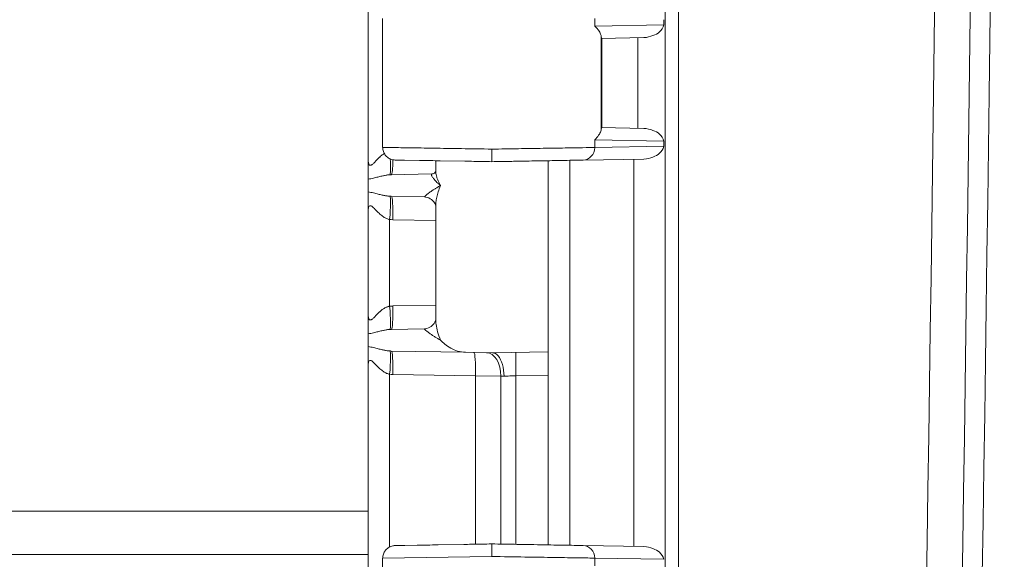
# Model space of a CAD drawing. Header units: inches. Extents: x 0 to 153, y 3 to 96.
# Tile 28 of 132: x 30 to 32.73, y 44.5 to 46. Entities that reach past the tile are written whole.
import ezdxf

# ---------------------------------------------------------------- set-up
doc = ezdxf.new("R2010")
doc.units = ezdxf.units.IN
doc.header["$LTSCALE"] = 4.5
doc.header["$MEASUREMENT"] = 0
doc.layers.add('Visible (ANSI)', color=7, linetype='Continuous', lineweight=18)
doc.layers.add('Visible Narrow (ANSI)', color=7, linetype='Continuous', lineweight=5)

msp = doc.modelspace()

# ---------------------------------------------------------------- linework, layer by layer
at = {"layer": 'Visible (ANSI)'}
for p, q in [((31.7914, 62.758), (31.7914, 41.8928)), ((30.9664, 46.5418), (30.9664, 45.609)), ((31.0064, 46.0044), (31.0064, 45.6463)), ((31.6143, 45.9494), (31.7324, 45.9515)), ((31.6143, 45.7013), (31.7323, 45.6993)), ((31.5634, 45.6111), (31.7324, 45.614)), ((31.0443, 45.6113), (31.0408, 45.6113)), ((31.0443, 45.6113), (31.0667, 45.6109)), ((31.0667, 45.6109), (31.0627, 45.611)), ((31.1084, 45.6102), (31.0667, 45.6109)), ((31.1539, 45.5798), (31.1539, 45.6094)), ((31.2352, 45.6079), (31.1661, 45.6092)), ((31.4664, 45.5973), (31.4664, 45.6094)), ((31.4664, 45.5973), (31.4664, 45.5727)), ((31.5264, 45.6104), (31.5264, 44.5404)), ((31.0303, 45.5705), (31.1431, 45.5725)), ((31.1539, 45.5798), (31.1539, 45.5798)), ((31.4664, 45.5727), (31.4664, 45.0781)), ((30.9664, 45.5226), (30.9664, 45.5582)), ((31.1223, 45.5087), (31.0303, 45.5103)), ((31.1539, 45.1683), (31.1539, 45.4825)), ((30.9664, 45.4718), (30.9664, 45.179)), ((30.9664, 45.0926), (30.9664, 45.1282)), ((31.0303, 45.1405), (31.1223, 45.1421)), ((31.0303, 45.0803), (31.2368, 45.0767)), ((31.2368, 45.0767), (31.3114, 45.0754)), ((31.3114, 45.0754), (31.4664, 45.0781)), ((31.4664, 45.0781), (31.4664, 45.0131)), ((30.9664, 45.0418), (30.9664, 44.109)), ((31.4664, 44.5414), (31.4664, 45.0131)), ((31.0677, 44.5399), (31.0408, 44.5394)), ((31.0408, 44.5394), (31.0524, 44.5396)), ((31.0677, 44.5399), (31.1022, 44.5405)), ((31.1608, 44.5415), (31.2321, 44.5428)), ((31.5634, 44.5397), (31.7324, 44.5368)), ((31.0064, 44.5044), (31.0064, 44.5044)), ((31.0064, 44.5044), (31.0064, 44.1463))]:
    msp.add_line(p, q, dxfattribs=at)
msp.add_arc((-473.7436, 52.3254), 506.4775, 358.925196, 1.074804, dxfattribs=at)
for centre, major_axis, ratio, start_param, end_param in [((31.6143, 45.9845), (0, 0.035), 0.020741, 2.638132, 3.141962), ((31.6143, 45.6663), (0, 0.035), 0.020741, 6.282816, 6.786646), ((31.1426, 45.5974), (0.0004, -0.025), 0.924559, 0.000003, 0.000047), ((31.1211, 45.2071), (0.0011, -0.065), 0.854416, 0.000137, 0.000324)]:
    msp.add_ellipse(centre, major_axis=major_axis, ratio=ratio, start_param=start_param, end_param=end_param, dxfattribs=at)
for points, knots in [([(31.6139, 45.9538), (31.6139, 45.9557), (31.6133, 45.9582), (31.6094, 45.9676), (31.6035, 45.9759), (31.5956, 45.9836)], [-0.2597274, -0.2597274, -0.2597274, -0.2597274, -0.1837213, -0.1837213, 0, 0, 0, 0]), ([(31.7324, 45.9515), (31.7416, 45.9517), (31.7585, 45.9571), (31.7765, 45.9654), (31.7856, 45.9788), (31.7878, 45.9869)], [0, 0, 0, 0, 0.3333333, 0.6666667, 0.9997512, 0.9997512, 0.9997512, 0.9997512]), ([(31.5956, 45.6672), (31.604, 45.6754), (31.6105, 45.6852), (31.6134, 45.6935), (31.6138, 45.6954), (31.6139, 45.697)], [-1.1191106, -1.1191106, -1.1191106, -1.1191106, -0.9214246, -0.9214246, -0.8602004, -0.8602004, -0.8602004, -0.8602004]), ([(31.7878, 45.6639), (31.7856, 45.6719), (31.7764, 45.6854), (31.7585, 45.6937), (31.7415, 45.6991), (31.7323, 45.6993)], [0.0002488, 0.0002488, 0.0002488, 0.0002488, 0.3333333, 0.6666667, 0.9992589, 0.9992589, 0.9992589, 0.9992589]), ([(31.0408, 45.6113), (31.0394, 45.6114), (31.0379, 45.6115), (31.0351, 45.6119), (31.0336, 45.6122), (31.0286, 45.6136), (31.0251, 45.6152), (31.0188, 45.6194), (31.0159, 45.6221), (31.0113, 45.6281), (31.0095, 45.6316), (31.0071, 45.6387), (31.0065, 45.6426), (31.0065, 45.6463)], [0, 0, 0, 0, 0.0111228, 0.0111228, 0.0220731, 0.0220731, 0.0509694, 0.0509694, 0.0798667, 0.0798667, 0.1087684, 0.1087684, 0.1375627, 0.1375627, 0.1375627, 0.1375627]), ([(31.3102, 45.6066), (31.3102, 45.6066), (31.3102, 45.6083), (31.3102, 45.6113), (31.3102, 45.6129), (31.3102, 45.6148), (31.3101, 45.6169), (31.3101, 45.619), (31.3101, 45.6215), (31.3101, 45.6241), (31.3101, 45.6294), (31.3102, 45.6355), (31.3102, 45.6416)], [0, 0, 0, 0, 0.333333, 0.333333, 0.333333, 0.49993, 0.49993, 0.49993, 0.666667, 0.666667, 0.666667, 1, 1, 1, 1]), ([(31.7324, 45.614), (31.7416, 45.6142), (31.7585, 45.6196), (31.7765, 45.6279), (31.7856, 45.6413), (31.7878, 45.6494)], [0, 0, 0, 0, 0.3333333, 0.6666667, 0.9997512, 0.9997512, 0.9997512, 0.9997512]), ([(30.9664, 45.5582), (30.9664, 45.5633), (30.9664, 45.5701), (30.9664, 45.5787), (30.9664, 45.5872), (30.9664, 45.5975), (30.9664, 45.609)], [0, 0, 0, 0, 0.5, 0.5, 0.5, 1, 1, 1, 1]), ([(31.1084, 45.6102), (31.1107, 45.6101), (31.113, 45.6101), (31.1153, 45.61), (31.1305, 45.6098), (31.1475, 45.6095), (31.1661, 45.6092)], [0.72727273, 0.72727273, 0.72727273, 0.72727273, 0.73946703, 0.73946703, 0.73946703, 0.81818182, 0.81818182, 0.81818182, 0.81818182]), ([(31.2352, 45.6079), (31.2432, 45.6078), (31.2513, 45.6077), (31.2595, 45.6075), (31.276, 45.6072), (31.2929, 45.6069), (31.3102, 45.6066)], [0.90909091, 0.90909091, 0.90909091, 0.90909091, 0.93931643, 0.93931643, 0.93931643, 1, 1, 1, 1]), ([(31.5634, 45.6111), (31.5602, 45.611), (31.5566, 45.6109), (31.5526, 45.6109), (31.5469, 45.6108), (31.5405, 45.6107), (31.5334, 45.6105), (31.5246, 45.6104), (31.5146, 45.6102), (31.5036, 45.61), (31.4994, 45.6099), (31.4949, 45.6099), (31.4904, 45.6098), (31.4741, 45.6095), (31.456, 45.6092), (31.4367, 45.6088), (31.4362, 45.6088), (31.4358, 45.6088), (31.4354, 45.6088), (31.4164, 45.6085), (31.3962, 45.6081), (31.3754, 45.6078), (31.3686, 45.6077), (31.3616, 45.6075), (31.3546, 45.6074), (31.3401, 45.6072), (31.3253, 45.6069), (31.3102, 45.6066)], [0, 0, 0, 0, 0.08304, 0.08304, 0.08304, 0.2, 0.2, 0.2, 0.343946, 0.343946, 0.343946, 0.4, 0.4, 0.4, 0.6, 0.6, 0.6, 0.604385, 0.604385, 0.604385, 0.8, 0.8, 0.8, 0.865034, 0.865034, 0.865034, 1, 1, 1, 1]), ([(31.1431, 45.5725), (31.1451, 45.5725), (31.1482, 45.5735), (31.1524, 45.5768), (31.1535, 45.5788), (31.1539, 45.58), (31.1539, 45.5801), (31.1539, 45.5802)], [0, 0, 0, 0, 0.0630864, 0.0630864, 0.1244611, 0.1244611, 0.1391882, 0.1391882, 0.1391882, 0.1391882]), ([(30.9664, 45.4718), (30.9664, 45.4724), (30.9664, 45.473), (30.9664, 45.4735), (30.9664, 45.4775), (30.9664, 45.4814), (30.9664, 45.4852), (30.9664, 45.4894), (30.9664, 45.4934), (30.9664, 45.4973), (30.9664, 45.4984), (30.9664, 45.4995), (30.9665, 45.5005), (30.9665, 45.5041), (30.9665, 45.5075), (30.9665, 45.5107), (30.9665, 45.5152), (30.9665, 45.5193), (30.9664, 45.5226)], [0, 0, 0, 0, 0.0284163, 0.0284163, 0.0284163, 0.2224173, 0.2224173, 0.2224173, 0.4381419, 0.4381419, 0.4381419, 0.5, 0.5, 0.5, 0.7046387, 0.7046387, 0.7046387, 1, 1, 1, 1]), ([(31.1539, 45.4825), (31.1539, 45.4825), (31.154, 45.485), (31.1504, 45.4928), (31.147, 45.4975), (31.1375, 45.505), (31.1312, 45.5077), (31.1245, 45.5086), (31.1234, 45.5087), (31.1223, 45.5087)], [0.003505, 0.003505, 0.003505, 0.003505, 0.1091715, 0.1091715, 0.2009048, 0.2009048, 0.294974, 0.294974, 0.3160926, 0.3160926, 0.3160926, 0.3160926]), ([(30.9664, 45.1282), (30.9664, 45.1333), (30.9664, 45.1401), (30.9664, 45.1487), (30.9664, 45.1572), (30.9664, 45.1675), (30.9664, 45.179)], [0, 0, 0, 0, 0.5, 0.5, 0.5, 1, 1, 1, 1]), ([(31.1223, 45.1421), (31.1266, 45.1422), (31.1324, 45.1435), (31.1425, 45.1491), (31.1468, 45.1533), (31.1525, 45.1616), (31.1536, 45.1655), (31.1539, 45.1679), (31.1539, 45.1683), (31.1539, 45.1683)], [0, 0, 0, 0, 0.0851249, 0.0851249, 0.172711, 0.172711, 0.270404, 0.270404, 0.3126383, 0.3126383, 0.3126383, 0.3126383]), ([(31.1674, 45.1104), (31.174, 45.103), (31.1835, 45.0948), (31.2072, 45.0819), (31.2213, 45.077), (31.2368, 45.0767)], [0.0000001, 0.0000001, 0.0000001, 0.0000001, 0.135667, 0.135667, 0.2691124, 0.2691124, 0.2691124, 0.2691124]), ([(30.9664, 45.0418), (30.9664, 45.0424), (30.9664, 45.043), (30.9664, 45.0435), (30.9664, 45.0475), (30.9664, 45.0514), (30.9664, 45.0552), (30.9664, 45.0594), (30.9664, 45.0634), (30.9664, 45.0673), (30.9664, 45.0684), (30.9664, 45.0695), (30.9665, 45.0705), (30.9665, 45.0741), (30.9665, 45.0775), (30.9665, 45.0807), (30.9665, 45.0852), (30.9665, 45.0893), (30.9664, 45.0926)], [0, 0, 0, 0, 0.0284096, 0.0284096, 0.0284096, 0.2223743, 0.2223743, 0.2223743, 0.4380785, 0.4380785, 0.4380785, 0.5, 0.5, 0.5, 0.7045869, 0.7045869, 0.7045869, 1, 1, 1, 1]), ([(31.3436, 45.0104), (31.3436, 45.0218), (31.342, 45.0332), (31.3392, 45.043), (31.3364, 45.0527), (31.3324, 45.0609), (31.3276, 45.0666), (31.3227, 45.0723), (31.3169, 45.0754), (31.3115, 45.0754)], [0, 0, 0, 0, 0.3333333, 0.3333333, 0.3333333, 0.6666667, 0.6666667, 0.6666667, 1, 1, 1, 1]), ([(31.0065, 44.5044), (31.0065, 44.5082), (31.0071, 44.5121), (31.0095, 44.5192), (31.0113, 44.5227), (31.0159, 44.5287), (31.0188, 44.5314), (31.0251, 44.5356), (31.0286, 44.5372), (31.0337, 44.5386), (31.0351, 44.5389), (31.0379, 44.5393), (31.0394, 44.5394), (31.0408, 44.5394)], [0, 0, 0, 0, 0.0288366, 0.0288366, 0.0577362, 0.0577362, 0.0866335, 0.0866335, 0.1155301, 0.1155301, 0.1264609, 0.1264609, 0.1375632, 0.1375632, 0.1375632, 0.1375632]), ([(31.1608, 44.5415), (31.1394, 44.5412), (31.1202, 44.5408), (31.1038, 44.5405), (31.1033, 44.5405), (31.1027, 44.5405), (31.1022, 44.5405)], [0.18181818, 0.18181818, 0.18181818, 0.18181818, 0.26986203, 0.26986203, 0.26986203, 0.27272727, 0.27272727, 0.27272727, 0.27272727]), ([(31.3102, 44.5441), (31.2904, 44.5438), (31.2714, 44.5435), (31.2528, 44.5431), (31.2458, 44.543), (31.239, 44.5429), (31.2321, 44.5428)], [0, 0, 0, 0, 0.06617772, 0.06617772, 0.06617772, 0.09090909, 0.09090909, 0.09090909, 0.09090909]), ([(31.5634, 44.5397), (31.5597, 44.5398), (31.5556, 44.5399), (31.551, 44.5399), (31.5433, 44.5401), (31.5343, 44.5402), (31.5239, 44.5404), (31.5163, 44.5405), (31.508, 44.5407), (31.499, 44.5408), (31.4884, 44.541), (31.4769, 44.5412), (31.4647, 44.5414), (31.4527, 44.5417), (31.44, 44.5419), (31.4268, 44.5421), (31.4152, 44.5423), (31.4033, 44.5425), (31.3912, 44.5427), (31.3752, 44.543), (31.3589, 44.5433), (31.3421, 44.5436), (31.3316, 44.5438), (31.321, 44.544), (31.3102, 44.5441)], [0, 0, 0, 0, 0.093578, 0.093578, 0.093578, 0.25, 0.25, 0.25, 0.364586, 0.364586, 0.364586, 0.5, 0.5, 0.5, 0.633097, 0.633097, 0.633097, 0.75, 0.75, 0.75, 0.904109, 0.904109, 0.904109, 1, 1, 1, 1]), ([(31.3102, 44.5441), (31.3102, 44.5441), (31.3102, 44.5425), (31.3102, 44.5394), (31.3102, 44.5364), (31.3102, 44.5319), (31.3102, 44.5266), (31.3102, 44.5213), (31.3102, 44.5152), (31.3102, 44.5091)], [0, 0, 0, 0, 0.333333, 0.333333, 0.333333, 0.666667, 0.666667, 0.666667, 1, 1, 1, 1]), ([(31.7878, 44.5014), (31.7856, 44.5094), (31.7765, 44.5229), (31.7585, 44.5312), (31.7416, 44.5366), (31.7324, 44.5368)], [0.0002488, 0.0002488, 0.0002488, 0.0002488, 0.3333333, 0.6666667, 1, 1, 1, 1])]:
    msp.add_open_spline(points, degree=3, knots=knots, dxfattribs=at)
msp.add_open_spline([(31.0065, 45.6463), (31.0065, 45.6463), (31.0065, 45.6463), (31.0065, 45.6463)], degree=3, dxfattribs=at)
at = {"layer": 'Visible Narrow (ANSI)'}
for p, q in [((31.8281, 61.7149), (31.8281, 42.9359)), ((31.5956, 46.0047), (31.5956, 45.9836)), ((31.7878, 45.9869), (31.7878, 46.0014)), ((31.5956, 45.9836), (31.7878, 45.9869)), ((31.6139, 45.697), (31.6139, 45.9538)), ((31.6157, 45.7013), (31.6157, 45.9495)), ((31.7155, 45.6996), (31.7155, 45.9512)), ((31.5956, 45.6672), (31.5956, 45.6461)), ((31.5956, 45.6672), (31.7878, 45.6639)), ((31.5956, 45.6461), (31.7878, 45.6494)), ((31.7878, 45.6494), (31.7878, 45.6639)), ((31.7047, 44.5373), (31.7047, 45.6135)), ((31.0258, 45.4458), (31.0258, 45.205)), ((31.0348, 45.4453), (31.1539, 45.4432)), ((31.0348, 45.2055), (31.1539, 45.2076)), ((31.0258, 45.0158), (31.0258, 44.5357)), ((31.0348, 45.0153), (31.2645, 45.0113)), ((31.3768, 45.0115), (31.4664, 45.0131)), ((31.3768, 44.543), (31.3768, 45.0115)), ((31.2645, 45.0113), (31.2645, 44.5433)), ((31.2645, 45.0113), (31.3349, 45.0107)), ((31.3349, 45.0107), (31.3349, 44.5437)), ((30.9664, 44.6353), (27.648, 44.636)), ((30.9664, 44.5151), (27.648, 44.5151)), ((31.0064, 44.5044), (31.3102, 44.5091)), ((31.5956, 44.5047), (31.5956, 44.4836)), ((31.5956, 44.5047), (31.7878, 44.5014))]:
    msp.add_line(p, q, dxfattribs=at)
for centre, major_axis, ratio, start_param, end_param in [((-216.7323, 52.3254), (0, 352.5808), 0.707107, 4.685755, 4.739023), ((-216.7998, 52.3254), (0, 352.8163), 0.707107, 4.685755, 4.739023), ((31.5627, 45.6461), (0.0006, -0.035), 0.939676, 0.000036, 1.554396), ((31.0201, 45.635), (0.0059, -0.0647), 0.086802, 0.034475, 1.237787), ((31.0292, 45.6355), (0.0011, -0.065), 0.087143, 0, 1.199182), ((31.0201, 45.4458), (0.0059, 0.0647), 0.086802, 4.72026, 6.248711), ((31.0336, 45.5635), (-0.0658, -0.0042), 0.805497, 1.406796, 1.469445), ((31.0292, 45.4453), (0.0011, 0.065), 0.087143, 4.71391, 6.283185), ((31.037, 45.5704), (-0.0002, -0.1251), 0.996195, 6.194419, 6.267091), ((31.0201, 45.205), (0.0059, -0.0647), 0.086802, 0.034475, 1.562919), ((31.0292, 45.2055), (0.0011, -0.065), 0.087143, 0, 1.569275), ((31.0201, 45.0158), (0.0059, 0.0647), 0.086802, 4.72026, 6.248711), ((31.0336, 45.1335), (-0.0658, -0.0042), 0.805497, 1.406795, 1.469444), ((31.0292, 45.0153), (0.0011, 0.065), 0.087143, 4.71391, 6.283185), ((31.2589, 45.0113), (0.0011, 0.065), 0.087143, 4.71391, 6.283189), ((31.294, 45.0107), (0.0011, 0.065), 0.628143, 4.723353, 6.283205), ((31.378, 45.0115), (-0.0011, 0.065), 0.01745, 0, 1.570492), ((31.037, 45.1404), (-0.0002, -0.1251), 0.996195, 6.194419, 6.267091), ((31.3756, 45.0093), (0.0649, -0.0022), 0.000355, 4.033318, 4.195995), ((31.5627, 44.5047), (0.0006, 0.035), 0.939675, 4.728789, 6.283138)]:
    msp.add_ellipse(centre, major_axis=major_axis, ratio=ratio, start_param=start_param, end_param=end_param, dxfattribs=at)
for points, knots in [([(31.0065, 45.6463), (31.0065, 45.6463), (31.01, 45.6463), (31.0318, 45.6459), (31.0795, 45.6452), (31.1454, 45.6442), (31.2244, 45.643), (31.2816, 45.6421), (31.3102, 45.6416)], [0.494388, 0.494388, 0.494388, 0.494388, 0.5454545, 0.6363636, 0.7272727, 0.8181818, 0.9090909, 1, 1, 1, 1]), ([(31.5956, 45.6461), (31.5872, 45.6459), (31.5645, 45.6456), (31.5155, 45.6448), (31.4542, 45.6439), (31.3844, 45.6428), (31.3349, 45.642), (31.3102, 45.6416)], [0, 0, 0, 0, 0.2, 0.4, 0.6, 0.8, 1, 1, 1, 1]), ([(30.9664, 45.609), (30.9664, 45.6086), (30.9665, 45.6082), (30.9665, 45.6079), (30.9665, 45.6055), (30.9669, 45.6033), (30.9674, 45.6015), (30.9675, 45.601), (30.9677, 45.6005), (30.9679, 45.6001), (30.9685, 45.5987), (30.9692, 45.5977), (30.9701, 45.5972), (30.9705, 45.5969), (30.9709, 45.5967), (30.9714, 45.5966), (30.9723, 45.5965), (30.9731, 45.5966), (30.9741, 45.597), (30.9748, 45.5973), (30.9755, 45.5977), (30.9762, 45.5982), (30.977, 45.5988), (30.9779, 45.5995), (30.9787, 45.6002), (30.9796, 45.601), (30.9806, 45.6019), (30.9815, 45.6028), (30.9822, 45.6034), (30.9829, 45.6041), (30.9835, 45.6048), (30.9847, 45.606), (30.9858, 45.6071), (30.9869, 45.6083), (30.9874, 45.6088), (30.9879, 45.6094), (30.9884, 45.6099), (30.9898, 45.6112), (30.9911, 45.6126), (30.9924, 45.6139), (30.9927, 45.6142), (30.993, 45.6145), (30.9933, 45.6148), (30.9948, 45.6163), (30.9963, 45.6177), (30.9978, 45.619), (30.9979, 45.6192), (30.9981, 45.6193), (30.9982, 45.6194), (30.9998, 45.6209), (31.0014, 45.6222), (31.003, 45.6235), (31.0046, 45.6248), (31.0062, 45.6259), (31.0078, 45.627), (31.008, 45.6272), (31.0082, 45.6273), (31.0084, 45.6274), (31.0093, 45.628), (31.0101, 45.6286), (31.011, 45.6291)], [0, 0, 0, 0, 0.009557, 0.009557, 0.009557, 0.0714286, 0.0714286, 0.0714286, 0.0895597, 0.0895597, 0.0895597, 0.1428571, 0.1428571, 0.1428571, 0.1687848, 0.1687848, 0.1687848, 0.2142857, 0.2142857, 0.2142857, 0.2482034, 0.2482034, 0.2482034, 0.2857143, 0.2857143, 0.2857143, 0.3274285, 0.3274285, 0.3274285, 0.3571429, 0.3571429, 0.3571429, 0.4066429, 0.4066429, 0.4066429, 0.4285714, 0.4285714, 0.4285714, 0.4859161, 0.4859161, 0.4859161, 0.5, 0.5, 0.5, 0.5651615, 0.5651615, 0.5651615, 0.5714286, 0.5714286, 0.5714286, 0.6428571, 0.6428571, 0.6428571, 0.7142857, 0.7142857, 0.7142857, 0.72364, 0.72364, 0.72364, 0.7631197, 0.7631197, 0.7631197, 0.7631197]), ([(30.9664, 45.5582), (30.969, 45.5585), (30.974, 45.5593), (30.9808, 45.5609), (30.9872, 45.5625), (30.9932, 45.564), (30.9988, 45.5655), (31.004, 45.5667), (31.009, 45.5678), (31.0138, 45.5687), (31.0182, 45.5695), (31.0224, 45.57), (31.025, 45.5702), (31.0262, 45.5703)], [0, 0, 0, 0, 0.0909091, 0.1818182, 0.2727273, 0.3636364, 0.4545455, 0.5454545, 0.6363636, 0.7272727, 0.8181818, 0.9090909, 0.999999, 0.999999, 0.999999, 0.999999]), ([(31.1431, 45.5725), (31.1427, 45.5724), (31.1425, 45.5723), (31.1423, 45.5721), (31.1421, 45.5719), (31.142, 45.5716), (31.1419, 45.5712), (31.1419, 45.5708), (31.1419, 45.5703), (31.1421, 45.5697), (31.1422, 45.5691), (31.1425, 45.5683), (31.1428, 45.5675), (31.1432, 45.5667), (31.1437, 45.5658), (31.1443, 45.5647), (31.1449, 45.5637), (31.1456, 45.5626), (31.1465, 45.5614), (31.1473, 45.5602), (31.1483, 45.5589), (31.1494, 45.5576), (31.1505, 45.5563), (31.1517, 45.5549), (31.1531, 45.5535), (31.1544, 45.5521), (31.1558, 45.5506), (31.1573, 45.5491), (31.1589, 45.5477), (31.1605, 45.5462), (31.1622, 45.5447), (31.1639, 45.5433), (31.1656, 45.5418), (31.1674, 45.5404)], [0, 0, 0, 0, 0.0909091, 0.0909091, 0.0909091, 0.1818182, 0.1818182, 0.1818182, 0.2727273, 0.2727273, 0.2727273, 0.3636364, 0.3636364, 0.3636364, 0.4545455, 0.4545455, 0.4545455, 0.5454545, 0.5454545, 0.5454545, 0.6363636, 0.6363636, 0.6363636, 0.7272727, 0.7272727, 0.7272727, 0.8181818, 0.8181818, 0.8181818, 0.9090909, 0.9090909, 0.9090909, 1, 1, 1, 1]), ([(31.1539, 45.5798), (31.1539, 45.579), (31.154, 45.5783), (31.154, 45.5775), (31.1541, 45.5754), (31.1544, 45.5731), (31.1549, 45.5708), (31.1553, 45.5684), (31.1559, 45.566), (31.1567, 45.5635), (31.1574, 45.561), (31.1584, 45.5584), (31.1594, 45.5558), (31.1605, 45.5532), (31.1617, 45.5506), (31.1631, 45.548), (31.1644, 45.5455), (31.1659, 45.5429), (31.1674, 45.5404)], [0.5126937, 0.5126937, 0.5126937, 0.5126937, 0.5454545, 0.5454545, 0.5454545, 0.6363636, 0.6363636, 0.6363636, 0.7272727, 0.7272727, 0.7272727, 0.8181818, 0.8181818, 0.8181818, 0.9090909, 0.9090909, 0.9090909, 1, 1, 1, 1]), ([(31.1223, 45.5087), (31.1222, 45.5087), (31.1222, 45.5088), (31.1223, 45.5089), (31.1224, 45.509), (31.1225, 45.5092), (31.1228, 45.5095), (31.123, 45.5098), (31.1233, 45.5101), (31.1237, 45.5105), (31.1241, 45.511), (31.1247, 45.5115), (31.1253, 45.512), (31.1259, 45.5126), (31.1266, 45.5132), (31.1275, 45.5139), (31.1283, 45.5146), (31.1292, 45.5154), (31.1303, 45.5163), (31.1314, 45.5172), (31.1326, 45.5181), (31.134, 45.5191), (31.1353, 45.5201), (31.1368, 45.5212), (31.1385, 45.5224), (31.1401, 45.5235), (31.1419, 45.5248), (31.1439, 45.5261), (31.1459, 45.5274), (31.148, 45.5289), (31.1504, 45.5304), (31.1524, 45.5316), (31.1546, 45.533), (31.1569, 45.5344), (31.1573, 45.5346), (31.1578, 45.5349), (31.1582, 45.5351), (31.1605, 45.5365), (31.1631, 45.538), (31.1658, 45.5395), (31.1664, 45.5398), (31.1669, 45.5401), (31.1674, 45.5404)], [0, 0, 0, 0, 0.0833333, 0.0833333, 0.0833333, 0.1666667, 0.1666667, 0.1666667, 0.25, 0.25, 0.25, 0.3333333, 0.3333333, 0.3333333, 0.4166667, 0.4166667, 0.4166667, 0.5, 0.5, 0.5, 0.5833333, 0.5833333, 0.5833333, 0.6666667, 0.6666667, 0.6666667, 0.75, 0.75, 0.75, 0.8333333, 0.8333333, 0.8333333, 0.9042879, 0.9042879, 0.9042879, 0.9166667, 0.9166667, 0.9166667, 0.9867894, 0.9867894, 0.9867894, 1, 1, 1, 1]), ([(31.1539, 45.4825), (31.1539, 45.4862), (31.1542, 45.4902), (31.1546, 45.4944), (31.1551, 45.4986), (31.1558, 45.5031), (31.1569, 45.508), (31.1579, 45.5128), (31.1593, 45.5179), (31.161, 45.5233), (31.1627, 45.5287), (31.1648, 45.5344), (31.1674, 45.5404)], [0.6368142, 0.6368142, 0.6368142, 0.6368142, 0.7272727, 0.7272727, 0.7272727, 0.8181818, 0.8181818, 0.8181818, 0.9090909, 0.9090909, 0.9090909, 1, 1, 1, 1]), ([(30.9664, 45.5226), (30.9689, 45.5223), (30.9714, 45.5219), (30.9738, 45.5214), (30.9762, 45.5209), (30.9787, 45.5204), (30.981, 45.5198), (30.9833, 45.5193), (30.9856, 45.5187), (30.9877, 45.5181), (30.9898, 45.5176), (30.9919, 45.5171), (30.9939, 45.5166), (30.9958, 45.5161), (30.9977, 45.5156), (30.9996, 45.5151), (31.0014, 45.5147), (31.0032, 45.5143), (31.0049, 45.5139), (31.0066, 45.5135), (31.0082, 45.5131), (31.0098, 45.5128), (31.0114, 45.5125), (31.0129, 45.5122), (31.0144, 45.512), (31.0159, 45.5117), (31.0173, 45.5115), (31.0186, 45.5113), (31.02, 45.5111), (31.0213, 45.5109), (31.0225, 45.5108), (31.0238, 45.5107), (31.025, 45.5106), (31.0262, 45.5105)], [0.0000007, 0.0000007, 0.0000007, 0.0000007, 0.0909091, 0.0909091, 0.0909091, 0.1818182, 0.1818182, 0.1818182, 0.2727273, 0.2727273, 0.2727273, 0.3636364, 0.3636364, 0.3636364, 0.4545455, 0.4545455, 0.4545455, 0.5454545, 0.5454545, 0.5454545, 0.6363636, 0.6363636, 0.6363636, 0.7272727, 0.7272727, 0.7272727, 0.8181818, 0.8181818, 0.8181818, 0.9090909, 0.9090909, 0.9090909, 1, 1, 1, 1]), ([(30.9664, 45.4718), (30.9664, 45.4737), (30.9666, 45.4755), (30.9669, 45.4772), (30.9672, 45.4788), (30.9676, 45.4803), (30.9682, 45.4815), (30.9689, 45.4826), (30.9696, 45.4835), (30.9706, 45.4839), (30.9715, 45.4843), (30.9727, 45.4843), (30.974, 45.4838), (30.9753, 45.4833), (30.9768, 45.4822), (30.9784, 45.4809), (30.98, 45.4795), (30.9817, 45.4779), (30.9834, 45.4761), (30.9851, 45.4743), (30.9869, 45.4725), (30.9886, 45.4707), (30.9904, 45.4689), (30.9921, 45.4672), (30.9938, 45.4655), (30.9955, 45.4639), (30.9971, 45.4623), (30.9988, 45.4608), (31.0005, 45.4594), (31.0021, 45.458), (31.0037, 45.4567), (31.0053, 45.4555), (31.0069, 45.4543), (31.0085, 45.4533), (31.0101, 45.4522), (31.0116, 45.4513), (31.0131, 45.4505), (31.0146, 45.4497), (31.0161, 45.449), (31.0175, 45.4483), (31.0189, 45.4477), (31.0203, 45.4472), (31.0217, 45.4468), (31.0231, 45.4464), (31.0245, 45.446), (31.0258, 45.4458)], [0, 0, 0, 0, 0.0666667, 0.0666667, 0.0666667, 0.1333333, 0.1333333, 0.1333333, 0.2, 0.2, 0.2, 0.2666667, 0.2666667, 0.2666667, 0.3333333, 0.3333333, 0.3333333, 0.4, 0.4, 0.4, 0.4666667, 0.4666667, 0.4666667, 0.5333333, 0.5333333, 0.5333333, 0.6, 0.6, 0.6, 0.6666667, 0.6666667, 0.6666667, 0.7333333, 0.7333333, 0.7333333, 0.8, 0.8, 0.8, 0.8666667, 0.8666667, 0.8666667, 0.9333333, 0.9333333, 0.9333333, 1, 1, 1, 1]), ([(30.9664, 45.179), (30.9664, 45.1786), (30.9665, 45.1782), (30.9665, 45.1779), (30.9665, 45.1755), (30.9669, 45.1733), (30.9674, 45.1715), (30.9675, 45.171), (30.9677, 45.1705), (30.9679, 45.1701), (30.9685, 45.1687), (30.9692, 45.1677), (30.9701, 45.1672), (30.9705, 45.1669), (30.9709, 45.1667), (30.9714, 45.1666), (30.9723, 45.1665), (30.9731, 45.1666), (30.9741, 45.167), (30.9748, 45.1673), (30.9755, 45.1677), (30.9762, 45.1682), (30.977, 45.1688), (30.9779, 45.1695), (30.9787, 45.1702), (30.9796, 45.171), (30.9806, 45.1719), (30.9815, 45.1728), (30.9822, 45.1734), (30.9829, 45.1741), (30.9835, 45.1748), (30.9847, 45.176), (30.9858, 45.1771), (30.9869, 45.1783), (30.9874, 45.1788), (30.9879, 45.1794), (30.9884, 45.1799), (30.9898, 45.1812), (30.9911, 45.1826), (30.9924, 45.1839), (30.9927, 45.1842), (30.993, 45.1845), (30.9933, 45.1848), (30.9948, 45.1863), (30.9963, 45.1877), (30.9978, 45.189), (30.9979, 45.1892), (30.9981, 45.1893), (30.9982, 45.1894), (30.9998, 45.1909), (31.0014, 45.1922), (31.003, 45.1935), (31.0046, 45.1948), (31.0062, 45.1959), (31.0078, 45.197), (31.008, 45.1972), (31.0082, 45.1973), (31.0084, 45.1974), (31.0098, 45.1984), (31.0111, 45.1992), (31.0125, 45.2), (31.0129, 45.2002), (31.0132, 45.2004), (31.0136, 45.2006), (31.0148, 45.2012), (31.0159, 45.2018), (31.0171, 45.2023), (31.0176, 45.2025), (31.0181, 45.2027), (31.0187, 45.2029), (31.0196, 45.2033), (31.0206, 45.2036), (31.0215, 45.2039), (31.0222, 45.2041), (31.0229, 45.2043), (31.0235, 45.2045), (31.0243, 45.2047), (31.025, 45.2048), (31.0258, 45.205)], [0, 0, 0, 0, 0.009557, 0.009557, 0.009557, 0.0714286, 0.0714286, 0.0714286, 0.0895597, 0.0895597, 0.0895597, 0.1428571, 0.1428571, 0.1428571, 0.1687848, 0.1687848, 0.1687848, 0.2142857, 0.2142857, 0.2142857, 0.2482034, 0.2482034, 0.2482034, 0.2857143, 0.2857143, 0.2857143, 0.3274285, 0.3274285, 0.3274285, 0.3571429, 0.3571429, 0.3571429, 0.4066429, 0.4066429, 0.4066429, 0.4285714, 0.4285714, 0.4285714, 0.4859161, 0.4859161, 0.4859161, 0.5, 0.5, 0.5, 0.5651615, 0.5651615, 0.5651615, 0.5714286, 0.5714286, 0.5714286, 0.6428571, 0.6428571, 0.6428571, 0.7142857, 0.7142857, 0.7142857, 0.72364, 0.72364, 0.72364, 0.7857143, 0.7857143, 0.7857143, 0.8029065, 0.8029065, 0.8029065, 0.8571429, 0.8571429, 0.8571429, 0.8821476, 0.8821476, 0.8821476, 0.9285714, 0.9285714, 0.9285714, 0.9614561, 0.9614561, 0.9614561, 1, 1, 1, 1]), ([(31.0258, 45.205), (31.0273, 45.2051), (31.0303, 45.2053), (31.0333, 45.2054), (31.0348, 45.2055)], [0.0000001, 0.0000001, 0.0000001, 0.0000001, 0.5, 1, 1, 1, 1]), ([(31.1539, 45.1683), (31.1539, 45.1639), (31.1546, 45.1532), (31.1585, 45.1341), (31.1639, 45.1185), (31.1674, 45.1104)], [0.6026333, 0.6026333, 0.6026333, 0.6026333, 0.7142857, 0.8571429, 1, 1, 1, 1]), ([(30.9664, 45.1282), (30.969, 45.1285), (30.974, 45.1293), (30.9808, 45.1309), (30.9872, 45.1325), (30.9932, 45.134), (30.9988, 45.1355), (31.004, 45.1367), (31.009, 45.1378), (31.0138, 45.1387), (31.0182, 45.1395), (31.0224, 45.14), (31.025, 45.1402), (31.0262, 45.1403)], [0, 0, 0, 0, 0.0909091, 0.1818182, 0.2727273, 0.3636364, 0.4545455, 0.5454545, 0.6363636, 0.7272727, 0.8181818, 0.9090909, 0.999999, 0.999999, 0.999999, 0.999999]), ([(31.1223, 45.1421), (31.1222, 45.1421), (31.1223, 45.1418), (31.1227, 45.1413), (31.1232, 45.1408), (31.1239, 45.14), (31.1249, 45.1391), (31.126, 45.1381), (31.1274, 45.1369), (31.129, 45.1355), (31.1307, 45.1341), (31.1328, 45.1326), (31.1351, 45.1308), (31.1372, 45.1293), (31.1394, 45.1277), (31.142, 45.126), (31.1424, 45.1256), (31.1429, 45.1253), (31.1434, 45.125), (31.1456, 45.1235), (31.1479, 45.122), (31.1505, 45.1204), (31.1516, 45.1197), (31.1528, 45.1189), (31.154, 45.1182), (31.1564, 45.1167), (31.1589, 45.1152), (31.1616, 45.1137), (31.1635, 45.1126), (31.1654, 45.1115), (31.1674, 45.1104)], [0.000009, 0.000009, 0.000009, 0.000009, 0.1428571, 0.1428571, 0.1428571, 0.2857143, 0.2857143, 0.2857143, 0.4285714, 0.4285714, 0.4285714, 0.5714286, 0.5714286, 0.5714286, 0.6924284, 0.6924284, 0.6924284, 0.7142857, 0.7142857, 0.7142857, 0.8133051, 0.8133051, 0.8133051, 0.8571429, 0.8571429, 0.8571429, 0.941763, 0.941763, 0.941763, 1, 1, 1, 1]), ([(30.9664, 45.0926), (30.9689, 45.0923), (30.9714, 45.0919), (30.9738, 45.0914), (30.9762, 45.0909), (30.9787, 45.0904), (30.981, 45.0898), (30.9833, 45.0893), (30.9856, 45.0887), (30.9877, 45.0881), (30.9898, 45.0876), (30.9919, 45.0871), (30.9939, 45.0866), (30.9958, 45.0861), (30.9977, 45.0856), (30.9996, 45.0851), (31.0014, 45.0847), (31.0032, 45.0843), (31.0049, 45.0839), (31.0066, 45.0835), (31.0082, 45.0831), (31.0098, 45.0828), (31.0114, 45.0825), (31.0129, 45.0822), (31.0144, 45.082), (31.0159, 45.0817), (31.0173, 45.0815), (31.0186, 45.0813), (31.02, 45.0811), (31.0213, 45.0809), (31.0225, 45.0808), (31.0238, 45.0807), (31.025, 45.0806), (31.0262, 45.0805)], [0.0000007, 0.0000007, 0.0000007, 0.0000007, 0.0909091, 0.0909091, 0.0909091, 0.1818182, 0.1818182, 0.1818182, 0.2727273, 0.2727273, 0.2727273, 0.3636364, 0.3636364, 0.3636364, 0.4545455, 0.4545455, 0.4545455, 0.5454545, 0.5454545, 0.5454545, 0.6363636, 0.6363636, 0.6363636, 0.7272727, 0.7272727, 0.7272727, 0.8181818, 0.8181818, 0.8181818, 0.9090909, 0.9090909, 0.9090909, 1, 1, 1, 1]), ([(30.9664, 45.0418), (30.9664, 45.0437), (30.9666, 45.0455), (30.9669, 45.0472), (30.9672, 45.0488), (30.9676, 45.0503), (30.9682, 45.0515), (30.9689, 45.0526), (30.9696, 45.0535), (30.9706, 45.0539), (30.9715, 45.0543), (30.9727, 45.0543), (30.974, 45.0538), (30.9753, 45.0533), (30.9768, 45.0522), (30.9784, 45.0509), (30.98, 45.0495), (30.9817, 45.0479), (30.9834, 45.0461), (30.9851, 45.0443), (30.9869, 45.0425), (30.9886, 45.0407), (30.9904, 45.0389), (30.9921, 45.0372), (30.9938, 45.0355), (30.9955, 45.0339), (30.9971, 45.0323), (30.9988, 45.0308), (31.0005, 45.0294), (31.0021, 45.028), (31.0037, 45.0267), (31.0053, 45.0255), (31.0069, 45.0243), (31.0085, 45.0233), (31.0101, 45.0222), (31.0116, 45.0213), (31.0131, 45.0205), (31.0146, 45.0197), (31.0161, 45.019), (31.0175, 45.0183), (31.0189, 45.0177), (31.0203, 45.0172), (31.0217, 45.0168), (31.0231, 45.0164), (31.0245, 45.016), (31.0258, 45.0158)], [0, 0, 0, 0, 0.0666667, 0.0666667, 0.0666667, 0.1333333, 0.1333333, 0.1333333, 0.2, 0.2, 0.2, 0.2666667, 0.2666667, 0.2666667, 0.3333333, 0.3333333, 0.3333333, 0.4, 0.4, 0.4, 0.4666667, 0.4666667, 0.4666667, 0.5333333, 0.5333333, 0.5333333, 0.6, 0.6, 0.6, 0.6666667, 0.6666667, 0.6666667, 0.7333333, 0.7333333, 0.7333333, 0.8, 0.8, 0.8, 0.8666667, 0.8666667, 0.8666667, 0.9333333, 0.9333333, 0.9333333, 1, 1, 1, 1]), ([(31.3436, 45.0104), (31.3486, 45.0106), (31.3594, 45.0109), (31.371, 45.0113), (31.3768, 45.0115)], [0, 0, 0, 0, 0.5, 0.9999979, 0.9999979, 0.9999979, 0.9999979]), ([(31.5956, 44.5047), (31.5851, 44.5049), (31.5549, 44.5054), (31.4871, 44.5064), (31.403, 44.5077), (31.3411, 44.5087), (31.3102, 44.5091)], [0, 0, 0, 0, 0.25, 0.5, 0.75, 1, 1, 1, 1])]:
    msp.add_open_spline(points, degree=3, knots=knots, dxfattribs=at)
for points in [[(31.0262, 45.5703), (31.0269, 45.5704), (31.0282, 45.5704), (31.0296, 45.5705), (31.0303, 45.5705)], [(31.0262, 45.1403), (31.0269, 45.1404), (31.0282, 45.1404), (31.0296, 45.1405), (31.0303, 45.1405)]]:
    msp.add_open_spline(points, degree=3, dxfattribs=at)

doc.saveas('drawing.dxf')
